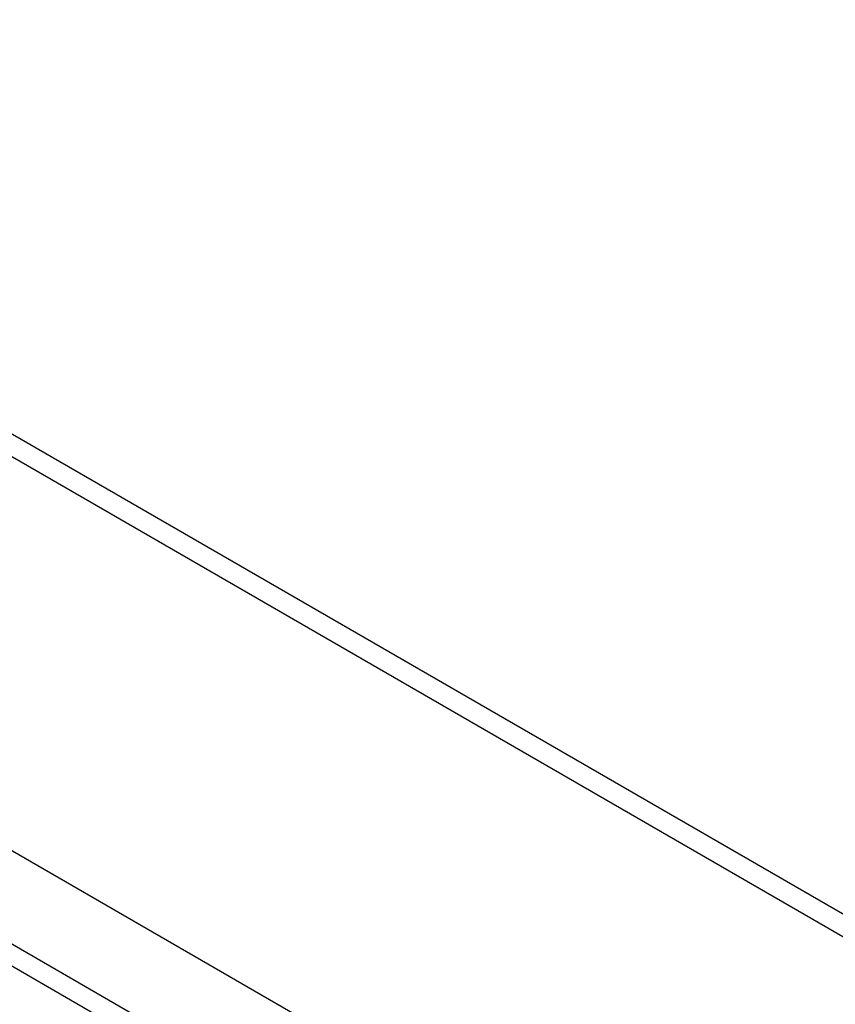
# Model space of a CAD drawing. Header units: millimetres. Extents: x 0 to 841, y 0 to 594.
# Tile 82 of 126: x 728 to 743, y 167 to 185. Entities that reach past the tile are written whole.
import ezdxf

# ---------------------------------------------------------------- set-up
doc = ezdxf.new("R2010")
doc.units = ezdxf.units.MM
doc.header["$LTSCALE"] = 46.255
doc.layers.add('CURVES', color=7, linetype='CONTINUOUS')
doc.layers.add('ROUNDS', color=7, linetype='CONTINUOUS')

msp = doc.modelspace()

# ---------------------------------------------------------------- linework, layer by layer
at = {"layer": 'CURVES', "color": 40, "linetype": 'CONTINUOUS'}
msp.add_line((775.2922, 149.8472), (719.7191, 181.9323), dxfattribs=at)
at = {"layer": 'ROUNDS', "color": 9, "linetype": 'CONTINUOUS'}
for p, q in [((775.469, 150.1534), (715.3649, 184.8545)), ((775.2922, 149.8472), (715.1881, 184.5483)), ((740.3514, 161.3364), (725.7075, 169.7911)), ((740.1753, 161.0484), (725.5314, 169.5031))]:
    msp.add_line(p, q, dxfattribs=at)
at = {"layer": 'ROUNDS', "color": 7, "linetype": 'CONTINUOUS'}
msp.add_line((740.4672, 162.9316), (726.3922, 171.0578), dxfattribs=at)

doc.saveas('drawing.dxf')
